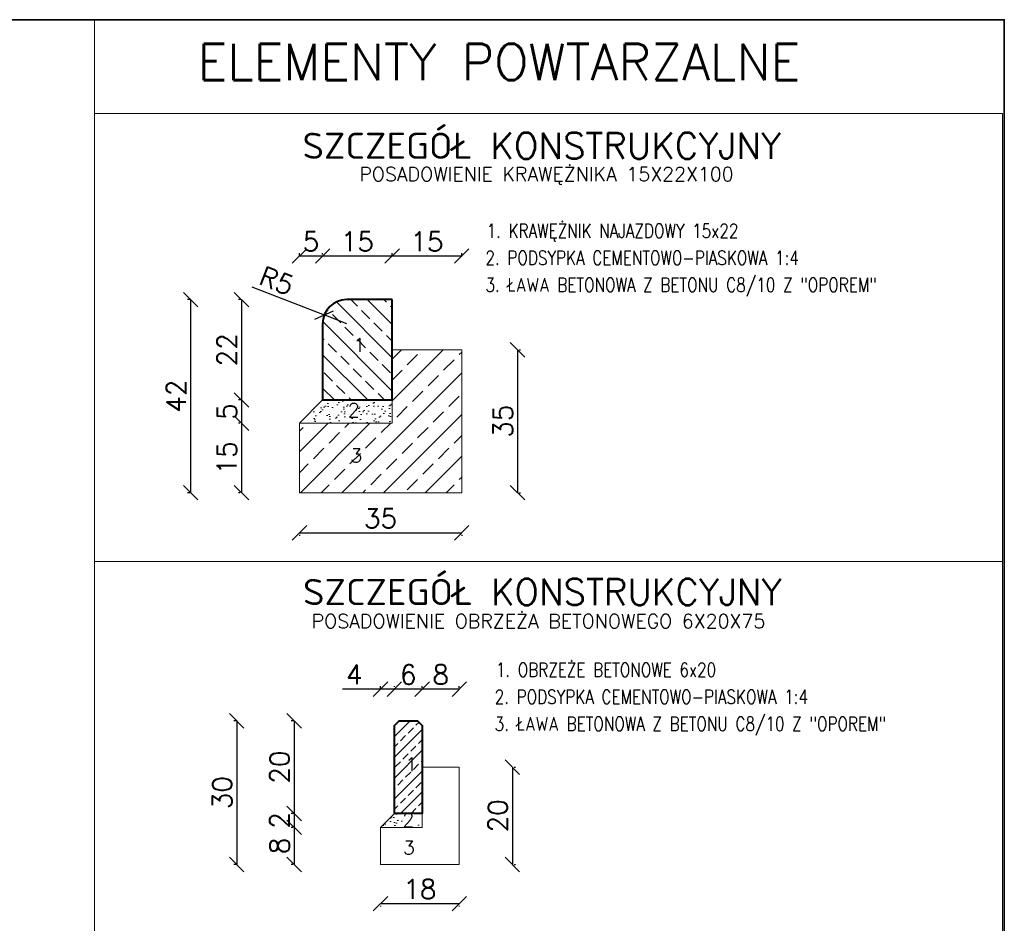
# Model space of a CAD drawing. Header units: metres. Extents: x 8462340 to 8469377, y 5710371 to 5712927.
# Tile 27 of 31: x 8468969 to 8469377, y 5711372 to 5711746. Entities that reach past the tile are written whole.
import ezdxf

# ---------------------------------------------------------------- set-up
doc = ezdxf.new("R2010")
doc.units = ezdxf.units.M
doc.layers.add('dim', color=7, linetype='Continuous', lineweight=5)
doc.layers.add('PODRYS', color=2, linetype='Continuous', lineweight=5)
doc.styles.add('opis', font='simplex.shx', dxfattribs={"width": 0.8, "height": 1})
doc.styles.get("Standard").update_dxf_attribs({"font": 'simplex.shx'})
doc.dimstyles.new('ISO-25', dxfattribs={"dimtxt": 2.5, "dimasz": 2.5, "dimexe": 1.25, "dimexo": 0.625, "dimtad": 1, "dimtxsty": 'Standard', "dimcen": 2.5, "dimadec": 0, "dimazin": 0, "dimtfac": 1, "dimtmove": 0, "dimatfit": 3, "dimfxl": 1, "dimarcsym": 0})

# ---------------------------------------------------------------- blocks, each defined once
blk = doc.blocks.new('_Oblique')
at = {"color": 0, "linetype": 'ByBlock', "lineweight": -2}
blk.add_line((-0.5, -0.5), (0.5, 0.5), dxfattribs=at)
blk = doc.blocks.new('*D9563')
at = {"color": 0, "lineweight": -2, "transparency": 16777216}
for p, q in [((8469123.03, 5711648.49), (8469123.03, 5711649.33)), ((8469151.83, 5711648.08), (8469123.03, 5711648.08)), ((8469151.83, 5711648.49), (8469151.83, 5711649.33))]:
    blk.add_line(p, q, dxfattribs=at)
at = {"layer": 'Defpoints', "color": 0, "lineweight": 20, "transparency": 16777216}
for p in [(8469123.03, 5711648.08), (8469123.03, 5711609.26, 538.43), (8469151.83, 5711609.26, 538.43)]:
    blk.add_point(p, dxfattribs=at)
at = {"color": 0, "lineweight": -2, "transparency": 16777216, "xscale": 6, "yscale": 6, "zscale": 6, "rotation": 180}
blk.add_blockref('_Oblique', (8469123.03, 5711648.08), dxfattribs=at)
at = {"color": 0, "lineweight": -2, "transparency": 16777216, "xscale": 6, "yscale": 6, "zscale": 6}
blk.add_blockref('_Oblique', (8469151.83, 5711648.08), dxfattribs=at)
at = {"color": 0, "transparency": 16777216, "insert": (8469137.43, 5711654.08), "char_height": 8, "attachment_point": 5}
blk.add_mtext('15', dxfattribs=at)
blk = doc.blocks.new('*D9564')
at = {"color": 0, "lineweight": -2, "transparency": 16777216}
for p, q in [((8469094.23, 5711648.72), (8469094.23, 5711649.33)), ((8469123.03, 5711648.08), (8469094.23, 5711648.08)), ((8469123.03, 5711648.49), (8469123.03, 5711649.33))]:
    blk.add_line(p, q, dxfattribs=at)
at = {"layer": 'Defpoints', "color": 0, "lineweight": 20, "transparency": 16777216}
for p in [(8469094.23, 5711648.08), (8469094.23, 5711620.22, 538.43), (8469123.03, 5711609.26, 538.43)]:
    blk.add_point(p, dxfattribs=at)
at = {"color": 0, "lineweight": -2, "transparency": 16777216, "xscale": 6, "yscale": 6, "zscale": 6, "rotation": 180}
blk.add_blockref('_Oblique', (8469094.23, 5711648.08), dxfattribs=at)
at = {"color": 0, "lineweight": -2, "transparency": 16777216, "xscale": 6, "yscale": 6, "zscale": 6}
blk.add_blockref('_Oblique', (8469123.03, 5711648.08), dxfattribs=at)
at = {"color": 0, "transparency": 16777216, "insert": (8469108.63, 5711654.08), "char_height": 8, "attachment_point": 5}
blk.add_mtext('15', dxfattribs=at)
blk = doc.blocks.new('*D9565')
at = {"color": 0, "lineweight": -2, "transparency": 16777216}
for p, q in [((8469084.63, 5711647.87), (8469084.63, 5711649.33)), ((8469094.23, 5711648.08), (8469084.63, 5711648.08)), ((8469094.23, 5711648.72), (8469094.23, 5711649.33))]:
    blk.add_line(p, q, dxfattribs=at)
at = {"layer": 'Defpoints', "color": 0, "lineweight": 20, "transparency": 16777216}
for p in [(8469084.63, 5711648.08), (8469094.23, 5711620.22, 538.43), (8469084.63, 5711578.88, 538.43)]:
    blk.add_point(p, dxfattribs=at)
at = {"color": 0, "lineweight": -2, "transparency": 16777216, "xscale": 6, "yscale": 6, "zscale": 6, "rotation": 180}
blk.add_blockref('_Oblique', (8469084.63, 5711648.08), dxfattribs=at)
at = {"color": 0, "lineweight": -2, "transparency": 16777216, "xscale": 6, "yscale": 6, "zscale": 6}
blk.add_blockref('_Oblique', (8469094.23, 5711648.08), dxfattribs=at)
at = {"color": 0, "transparency": 16777216, "insert": (8469089.43, 5711654.08), "char_height": 8, "attachment_point": 5}
blk.add_mtext('5', dxfattribs=at)
blk = doc.blocks.new('*D9566')
at = {"color": 0, "lineweight": -2, "transparency": 16777216}
for p, q in [((8469174.91, 5711609.26), (8469174.91, 5711550.08)), ((8469175.65, 5711609.26), (8469176.16, 5711609.26)), ((8469175.65, 5711550.08), (8469176.16, 5711550.08))]:
    blk.add_line(p, q, dxfattribs=at)
at = {"layer": 'Defpoints', "color": 0, "lineweight": 20, "transparency": 16777216}
for p in [(8469151.83, 5711609.26, 538.43), (8469151.83, 5711550.08, 538.43), (8469174.91, 5711550.08)]:
    blk.add_point(p, dxfattribs=at)
at = {"color": 0, "lineweight": -2, "transparency": 16777216, "xscale": 6, "yscale": 6, "zscale": 6}
for p, rotation in [((8469174.91, 5711609.26), 90), ((8469174.91, 5711550.08), 270)]:
    blk.add_blockref('_Oblique', p, dxfattribs=dict(at, rotation=rotation))
at = {"color": 0, "transparency": 16777216, "insert": (8469168.91, 5711579.67), "char_height": 8, "attachment_point": 5, "rotation": 90}
blk.add_mtext('35', dxfattribs=at)
blk = doc.blocks.new('*D9567')
at = {"color": 0, "lineweight": -2, "transparency": 16777216}
for p, q in [((8469084.63, 5711533.45), (8469151.83, 5711533.45)), ((8469084.63, 5711532.58), (8469084.63, 5711532.2)), ((8469151.83, 5711532.58), (8469151.83, 5711532.2))]:
    blk.add_line(p, q, dxfattribs=at)
at = {"layer": 'Defpoints', "color": 0, "lineweight": 20, "transparency": 16777216}
for p in [(8469084.63, 5711550.08, 538.43), (8469151.83, 5711550.08, 538.43), (8469151.83, 5711533.45)]:
    blk.add_point(p, dxfattribs=at)
at = {"color": 0, "lineweight": -2, "transparency": 16777216, "xscale": 6, "yscale": 6, "zscale": 6, "rotation": 180}
blk.add_blockref('_Oblique', (8469084.63, 5711533.45), dxfattribs=at)
at = {"color": 0, "lineweight": -2, "transparency": 16777216, "xscale": 6, "yscale": 6, "zscale": 6}
blk.add_blockref('_Oblique', (8469151.83, 5711533.45), dxfattribs=at)
at = {"color": 0, "transparency": 16777216, "insert": (8469118.23, 5711539.45), "char_height": 8, "attachment_point": 5}
blk.add_mtext('35', dxfattribs=at)
blk = doc.blocks.new('*D9568')
at = {"color": 0, "lineweight": -2, "transparency": 16777216}
for p, q in [((8469060.3, 5711630.04), (8469059.36, 5711630.04)), ((8469060.61, 5711630.04), (8469060.61, 5711588.48)), ((8469060.3, 5711588.48), (8469059.36, 5711588.48))]:
    blk.add_line(p, q, dxfattribs=at)
at = {"layer": 'Defpoints', "color": 0, "lineweight": 20, "transparency": 16777216}
for p in [(8469104.23, 5711630.04, 538.43), (8469060.61, 5711588.48), (8469104.23, 5711588.48, 538.43)]:
    blk.add_point(p, dxfattribs=at)
at = {"color": 0, "lineweight": -2, "transparency": 16777216, "xscale": 6, "yscale": 6, "zscale": 6}
for p, rotation in [((8469060.61, 5711630.04), 90), ((8469060.61, 5711588.48), 270)]:
    blk.add_blockref('_Oblique', p, dxfattribs=dict(at, rotation=rotation))
at = {"color": 0, "transparency": 16777216, "insert": (8469054.61, 5711609.26), "char_height": 8, "attachment_point": 5, "rotation": 90}
blk.add_mtext('22', dxfattribs=at)
blk = doc.blocks.new('*D9569')
at = {"color": 0, "lineweight": -2, "transparency": 16777216}
for p, q in [((8469060.3, 5711588.48), (8469059.36, 5711588.48)), ((8469060.61, 5711588.48), (8469060.61, 5711578.88)), ((8469059.89, 5711578.88), (8469059.36, 5711578.88))]:
    blk.add_line(p, q, dxfattribs=at)
at = {"layer": 'Defpoints', "color": 0, "lineweight": 20, "transparency": 16777216}
for p in [(8469104.23, 5711588.48, 538.43), (8469060.61, 5711578.88), (8469084.63, 5711578.88, 538.43)]:
    blk.add_point(p, dxfattribs=at)
at = {"color": 0, "lineweight": -2, "transparency": 16777216, "xscale": 6, "yscale": 6, "zscale": 6}
for p, rotation in [((8469060.61, 5711588.48), 90), ((8469060.61, 5711578.88), 270)]:
    blk.add_blockref('_Oblique', p, dxfattribs=dict(at, rotation=rotation))
at = {"color": 0, "transparency": 16777216, "insert": (8469054.61, 5711583.68), "char_height": 8, "attachment_point": 5, "rotation": 90}
blk.add_mtext('5', dxfattribs=at)
blk = doc.blocks.new('*D9570')
at = {"color": 0, "lineweight": -2, "transparency": 16777216}
for p, q in [((8469059.89, 5711578.88), (8469059.36, 5711578.88)), ((8469060.61, 5711578.88), (8469060.61, 5711550.08)), ((8469059.89, 5711550.08), (8469059.36, 5711550.08))]:
    blk.add_line(p, q, dxfattribs=at)
at = {"layer": 'Defpoints', "color": 0, "lineweight": 20, "transparency": 16777216}
for p in [(8469084.63, 5711578.88, 538.43), (8469060.61, 5711550.08), (8469084.63, 5711550.08, 538.43)]:
    blk.add_point(p, dxfattribs=at)
at = {"color": 0, "lineweight": -2, "transparency": 16777216, "xscale": 6, "yscale": 6, "zscale": 6}
for p, rotation in [((8469060.61, 5711578.88), 90), ((8469060.61, 5711550.08), 270)]:
    blk.add_blockref('_Oblique', p, dxfattribs=dict(at, rotation=rotation))
at = {"color": 0, "transparency": 16777216, "insert": (8469054.61, 5711564.48), "char_height": 8, "attachment_point": 5, "rotation": 90}
blk.add_mtext('15', dxfattribs=at)
blk = doc.blocks.new('*D9551')
at = {"color": 0, "lineweight": -2, "transparency": 16777216}
for p, q in [((8469039.68, 5711630.04), (8469038.31, 5711630.04)), ((8469039.56, 5711630.04), (8469039.56, 5711550.08)), ((8469039.68, 5711550.08), (8469038.31, 5711550.08))]:
    blk.add_line(p, q, dxfattribs=at)
at = {"layer": 'Defpoints', "color": 0, "lineweight": 20, "transparency": 16777216}
for p in [(8469104.23, 5711630.04, 538.43), (8469039.56, 5711550.08), (8469104.23, 5711550.08, 538.43)]:
    blk.add_point(p, dxfattribs=at)
at = {"color": 0, "lineweight": -2, "transparency": 16777216, "xscale": 6, "yscale": 6, "zscale": 6}
for p, rotation in [((8469039.56, 5711630.04), 90), ((8469039.56, 5711550.08), 270)]:
    blk.add_blockref('_Oblique', p, dxfattribs=dict(at, rotation=rotation))
at = {"color": 0, "transparency": 16777216, "insert": (8469033.56, 5711590.06), "char_height": 8, "attachment_point": 5, "rotation": 90}
blk.add_mtext('42', dxfattribs=at)
blk = doc.blocks.new('*D9481')
at = {"color": 0, "lineweight": -2, "transparency": 16777216}
for p in [(8469064.92, 5711635.37), (8469104.23, 5711620.04)]:
    blk.add_line(p, (8469094.91, 5711623.68), dxfattribs=at)
at = {"layer": 'Defpoints', "color": 0, "lineweight": 20, "transparency": 16777216}
for p in [(8469094.91, 5711623.68, 538.43), (8469104.23, 5711620.04, 538.43)]:
    blk.add_point(p, dxfattribs=at)
at = {"color": 0, "lineweight": -2, "transparency": 16777216, "xscale": 6, "yscale": 6, "zscale": 6, "rotation": 338.6963269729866}
blk.add_blockref('_Oblique', (8469094.91, 5711623.68), dxfattribs=at)
at = {"color": 0, "transparency": 16777216, "insert": (8469075.17, 5711637.82), "char_height": 8, "attachment_point": 5, "rotation": 338.6963}
blk.add_mtext('R5', dxfattribs=at)
blk = doc.blocks.new('*D9552')
at = {"color": 0, "lineweight": -2, "transparency": 16777216}
for p, q in [((8469135.46, 5711469.28), (8469135.46, 5711469.98)), ((8469150.82, 5711468.73), (8469135.46, 5711468.73)), ((8469150.82, 5711469.28), (8469150.82, 5711469.98))]:
    blk.add_line(p, q, dxfattribs=at)
at = {"layer": 'Defpoints', "color": 0, "lineweight": 20, "transparency": 16777216}
for p in [(8469135.46, 5711468.73), (8469135.46, 5711436.42, 538.43), (8469150.82, 5711436.42, 538.43)]:
    blk.add_point(p, dxfattribs=at)
at = {"color": 0, "lineweight": -2, "transparency": 16777216, "xscale": 6, "yscale": 6, "zscale": 6, "rotation": 180}
blk.add_blockref('_Oblique', (8469135.46, 5711468.73), dxfattribs=at)
at = {"color": 0, "lineweight": -2, "transparency": 16777216, "xscale": 6, "yscale": 6, "zscale": 6}
blk.add_blockref('_Oblique', (8469150.82, 5711468.73), dxfattribs=at)
at = {"color": 0, "transparency": 16777216, "insert": (8469143.14, 5711474.73), "char_height": 8, "attachment_point": 5}
blk.add_mtext('8', dxfattribs=at)
blk = doc.blocks.new('*D9553')
at = {"color": 0, "lineweight": -2, "transparency": 16777216}
for p, q in [((8469123.94, 5711469.64), (8469123.94, 5711469.98)), ((8469135.46, 5711468.73), (8469123.94, 5711468.73)), ((8469135.46, 5711469.28), (8469135.46, 5711469.98))]:
    blk.add_line(p, q, dxfattribs=at)
at = {"layer": 'Defpoints', "color": 0, "lineweight": 20, "transparency": 16777216}
for p in [(8469123.94, 5711468.73), (8469123.94, 5711453.7, 538.43), (8469135.46, 5711436.42, 538.43)]:
    blk.add_point(p, dxfattribs=at)
at = {"color": 0, "lineweight": -2, "transparency": 16777216, "xscale": 6, "yscale": 6, "zscale": 6, "rotation": 180}
blk.add_blockref('_Oblique', (8469123.94, 5711468.73), dxfattribs=at)
at = {"color": 0, "lineweight": -2, "transparency": 16777216, "xscale": 6, "yscale": 6, "zscale": 6}
blk.add_blockref('_Oblique', (8469135.46, 5711468.73), dxfattribs=at)
at = {"color": 0, "transparency": 16777216, "insert": (8469129.7, 5711474.73), "char_height": 8, "attachment_point": 5}
blk.add_mtext('6', dxfattribs=at)
blk = doc.blocks.new('*D9554')
at = {"color": 0, "lineweight": -2, "transparency": 16777216}
for p, q in [((8469118.18, 5711468.73), (8469102.46, 5711468.73)), ((8469118.18, 5711468.76), (8469118.18, 5711469.98)), ((8469123.94, 5711468.73), (8469118.18, 5711468.73)), ((8469123.94, 5711469.64), (8469123.94, 5711469.98))]:
    blk.add_line(p, q, dxfattribs=at)
at = {"layer": 'Defpoints', "color": 0, "lineweight": 20, "transparency": 16777216}
for p in [(8469118.18, 5711468.73), (8469123.94, 5711453.7, 538.43), (8469118.18, 5711411.46, 538.43)]:
    blk.add_point(p, dxfattribs=at)
at = {"color": 0, "lineweight": -2, "transparency": 16777216, "xscale": 6, "yscale": 6, "zscale": 6, "rotation": 180}
blk.add_blockref('_Oblique', (8469118.18, 5711468.73), dxfattribs=at)
at = {"color": 0, "lineweight": -2, "transparency": 16777216, "xscale": 6, "yscale": 6, "zscale": 6}
blk.add_blockref('_Oblique', (8469123.94, 5711468.73), dxfattribs=at)
at = {"color": 0, "transparency": 16777216, "insert": (8469107.32, 5711474.73), "char_height": 8, "attachment_point": 5}
blk.add_mtext('4', dxfattribs=at)
blk = doc.blocks.new('*D9555')
at = {"color": 0, "lineweight": -2, "transparency": 16777216}
for p, q in [((8469172.82, 5711436.42), (8469172.82, 5711396.1)), ((8469173.59, 5711436.42), (8469174.07, 5711436.42)), ((8469173.59, 5711396.1), (8469174.07, 5711396.1))]:
    blk.add_line(p, q, dxfattribs=at)
at = {"layer": 'Defpoints', "color": 0, "lineweight": 20, "transparency": 16777216}
for p in [(8469150.82, 5711436.42, 538.43), (8469150.82, 5711396.1, 538.43), (8469172.82, 5711396.1)]:
    blk.add_point(p, dxfattribs=at)
at = {"color": 0, "lineweight": -2, "transparency": 16777216, "xscale": 6, "yscale": 6, "zscale": 6}
for p, rotation in [((8469172.82, 5711436.42), 90), ((8469172.82, 5711396.1), 270)]:
    blk.add_blockref('_Oblique', p, dxfattribs=dict(at, rotation=rotation))
at = {"color": 0, "transparency": 16777216, "insert": (8469166.82, 5711416.26), "char_height": 8, "attachment_point": 5, "rotation": 90}
blk.add_mtext('20', dxfattribs=at)
blk = doc.blocks.new('*D9556')
at = {"color": 0, "lineweight": -2, "transparency": 16777216}
for p, q in [((8469118.18, 5711379.92), (8469150.82, 5711379.92)), ((8469118.18, 5711379.04), (8469118.18, 5711378.67)), ((8469150.82, 5711379.04), (8469150.82, 5711378.67))]:
    blk.add_line(p, q, dxfattribs=at)
at = {"layer": 'Defpoints', "color": 0, "lineweight": 20, "transparency": 16777216}
for p in [(8469118.18, 5711396.1, 538.43), (8469150.82, 5711396.1, 538.43), (8469150.82, 5711379.92)]:
    blk.add_point(p, dxfattribs=at)
at = {"color": 0, "lineweight": -2, "transparency": 16777216, "xscale": 6, "yscale": 6, "zscale": 6, "rotation": 180}
blk.add_blockref('_Oblique', (8469118.18, 5711379.92), dxfattribs=at)
at = {"color": 0, "lineweight": -2, "transparency": 16777216, "xscale": 6, "yscale": 6, "zscale": 6}
blk.add_blockref('_Oblique', (8469150.82, 5711379.92), dxfattribs=at)
at = {"color": 0, "transparency": 16777216, "insert": (8469134.5, 5711385.92), "char_height": 8, "attachment_point": 5}
blk.add_mtext('18', dxfattribs=at)
blk = doc.blocks.new('*D9482')
at = {"color": 0, "lineweight": -2, "transparency": 16777216}
for p, q in [((8469082.19, 5711455.62), (8469081.18, 5711455.62)), ((8469082.43, 5711455.62), (8469082.43, 5711417.22)), ((8469082.19, 5711417.22), (8469081.18, 5711417.22))]:
    blk.add_line(p, q, dxfattribs=at)
at = {"layer": 'Defpoints', "color": 0, "lineweight": 20, "transparency": 16777216}
for p in [(8469129.7, 5711455.62, 538.43), (8469082.43, 5711417.22), (8469129.7, 5711417.22, 538.43)]:
    blk.add_point(p, dxfattribs=at)
at = {"color": 0, "lineweight": -2, "transparency": 16777216, "xscale": 6, "yscale": 6, "zscale": 6}
for p, rotation in [((8469082.43, 5711455.62), 90), ((8469082.43, 5711417.22), 270)]:
    blk.add_blockref('_Oblique', p, dxfattribs=dict(at, rotation=rotation))
at = {"color": 0, "transparency": 16777216, "insert": (8469076.43, 5711436.42), "char_height": 8, "attachment_point": 5, "rotation": 90}
blk.add_mtext('20', dxfattribs=at)
blk = doc.blocks.new('*D9557')
at = {"color": 0, "lineweight": -2, "transparency": 16777216}
for p, q in [((8469082.19, 5711417.22), (8469081.18, 5711417.22)), ((8469082.43, 5711417.22), (8469082.43, 5711411.46)), ((8469081.95, 5711411.46), (8469081.18, 5711411.46))]:
    blk.add_line(p, q, dxfattribs=at)
at = {"layer": 'Defpoints', "color": 0, "lineweight": 20, "transparency": 16777216}
for p in [(8469129.7, 5711417.22, 538.43), (8469082.43, 5711411.46), (8469118.18, 5711411.46, 538.43)]:
    blk.add_point(p, dxfattribs=at)
at = {"color": 0, "lineweight": -2, "transparency": 16777216, "xscale": 6, "yscale": 6, "zscale": 6}
for p, rotation in [((8469082.43, 5711417.22), 90), ((8469082.43, 5711411.46), 270)]:
    blk.add_blockref('_Oblique', p, dxfattribs=dict(at, rotation=rotation))
at = {"color": 0, "transparency": 16777216, "insert": (8469076.43, 5711414.34), "char_height": 8, "attachment_point": 5, "rotation": 90}
blk.add_mtext('2', dxfattribs=at)
blk = doc.blocks.new('*D9558')
at = {"color": 0, "lineweight": -2, "transparency": 16777216}
for p, q in [((8469081.95, 5711411.46), (8469081.18, 5711411.46)), ((8469082.43, 5711411.46), (8469082.43, 5711396.1)), ((8469081.95, 5711396.1), (8469081.18, 5711396.1))]:
    blk.add_line(p, q, dxfattribs=at)
at = {"layer": 'Defpoints', "color": 0, "lineweight": 20, "transparency": 16777216}
for p in [(8469118.18, 5711411.46, 538.43), (8469082.43, 5711396.1), (8469118.18, 5711396.1, 538.43)]:
    blk.add_point(p, dxfattribs=at)
at = {"color": 0, "lineweight": -2, "transparency": 16777216, "xscale": 6, "yscale": 6, "zscale": 6}
for p, rotation in [((8469082.43, 5711411.46), 90), ((8469082.43, 5711396.1), 270)]:
    blk.add_blockref('_Oblique', p, dxfattribs=dict(at, rotation=rotation))
at = {"color": 0, "transparency": 16777216, "insert": (8469076.43, 5711403.78), "char_height": 8, "attachment_point": 5, "rotation": 90}
blk.add_mtext('8', dxfattribs=at)
blk = doc.blocks.new('*D9559')
at = {"color": 0, "lineweight": -2, "transparency": 16777216}
for p, q in [((8469058.91, 5711455.62), (8469057.42, 5711455.62)), ((8469058.67, 5711455.62), (8469058.67, 5711396.1)), ((8469058.91, 5711396.1), (8469057.42, 5711396.1))]:
    blk.add_line(p, q, dxfattribs=at)
at = {"layer": 'Defpoints', "color": 0, "lineweight": 20, "transparency": 16777216}
for p in [(8469129.7, 5711455.62, 538.43), (8469058.67, 5711396.1), (8469129.7, 5711396.1, 538.43)]:
    blk.add_point(p, dxfattribs=at)
at = {"color": 0, "lineweight": -2, "transparency": 16777216, "xscale": 6, "yscale": 6, "zscale": 6}
for p, rotation in [((8469058.67, 5711455.62), 90), ((8469058.67, 5711396.1), 270)]:
    blk.add_blockref('_Oblique', p, dxfattribs=dict(at, rotation=rotation))
at = {"color": 0, "transparency": 16777216, "insert": (8469052.67, 5711425.86), "char_height": 8, "attachment_point": 5, "rotation": 90}
blk.add_mtext('30', dxfattribs=at)

msp = doc.modelspace()

# ---------------------------------------------------------------- hatches: boundary and pattern name
at = {"layer": 'dim', "lineweight": 5}
h = msp.add_hatch(dxfattribs=at)
h.set_pattern_fill('ANSI33', color=256, scale=1.536, angle=90, style=0)
h.set_pattern_definition([(135, (43894.954, -10647.093), (-6.896836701, -6.896836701), []), (135, (43894.954, -10640.196), (-6.896836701, -6.896836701), [4.8768, -2.4384])])
edge = h.paths.add_edge_path()
edge.add_arc((8469104.23, 5711620.04), 10, 90, 178.982)
edge.add_line((8469094.23, 5711620.22), (8469094.23, 5711588.48))
edge.add_line((8469094.23, 5711588.48), (8469123.03, 5711588.48))
edge.add_line((8469123.03, 5711588.48), (8469123.03, 5711630.04))
edge.add_line((8469123.03, 5711630.04), (8469104.23, 5711630.04))
h = msp.add_hatch(dxfattribs=at)
h.set_pattern_fill('ANSI33', color=256, scale=1.92, style=0)
h.set_pattern_definition([(45, (1432312.629, -5071756.413), (-8.621045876, 8.621045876), []), (45, (1432321.25, -5071756.413), (-8.621045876, 8.621045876), [6.096, -3.048])])
h.paths.add_polyline_path([(8469123.03, 5711578.88), (8469084.63, 5711578.88), (8469084.63, 5711550.08), (8469151.83, 5711550.08), (8469151.83, 5711609.26), (8469123.03, 5711609.26), (8469123.03, 5711588.48)])
h = msp.add_hatch(dxfattribs=at)
h.set_pattern_fill('AR-SAND', color=256, scale=0.096, angle=90, style=0)
h.set_pattern_definition([(127.5, (1432312.6293, -5071756.4133), (-4.6983670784, -0.1536030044), [0, -3.706368, 0, -4.14528, 0, -3.9624]), (97.5, (1432312.629, -5071756.413), (-6.8815209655, 4.315423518), [0, -1.999488, 0, -3.340608, 0, -1.28016]), (57.5, (1432312.6293, -5071759.4125), (-0.0137969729, 7.5935267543), [0, -1.2192, 0, -4.38912, 0, -5.73024]), (47.5, (1432312.629, -5071759.4125), (-2.1401215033, 7.3301419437), [0, -0.6096, 0, -2.877312, 0, -3.29184])])
h.paths.add_polyline_path([(8469123.03, 5711578.88), (8469123.03, 5711588.48), (8469094.23, 5711588.48), (8469084.63, 5711578.88)])
h = msp.add_hatch(dxfattribs=at)
h.set_pattern_fill('ANSI33', color=256, scale=0.96, style=0)
h.set_pattern_definition([(45, (4953773.1963, 319900.166), (-4.310522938, 4.310522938), []), (45, (4953777.507, 319900.166), (-4.310522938, 4.310522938), [3.048, -1.524])])
h.paths.add_polyline_path([(8469135.46, 5711453.7), (8469133.54, 5711455.62), (8469125.86, 5711455.62), (8469123.94, 5711453.7), (8469123.94, 5711417.22), (8469135.46, 5711417.22), (8469135.46, 5711436.42)])
h = msp.add_hatch(dxfattribs=at)
h.set_pattern_fill('AR-SAND', color=256, scale=0.096, angle=90, style=0)
h.set_pattern_definition([(127.5, (4953773.1963, 319900.1657), (-4.6983670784, -0.1536030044), [0, -3.706368, 0, -4.14528, 0, -3.9624]), (97.5, (4953773.1963, 319900.166), (-6.8815209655, 4.315423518), [0, -1.999488, 0, -3.340608, 0, -1.28016]), (57.5, (4953773.1963, 319897.1665), (-0.013796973, 7.5935267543), [0, -1.2192, 0, -4.38912, 0, -5.73024]), (47.5, (4953773.1963, 319897.1665), (-2.140121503, 7.330141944), [0, -0.6096, 0, -2.877312, 0, -3.29184])])
h.paths.add_polyline_path([(8469135.46, 5711411.46), (8469135.46, 5711417.22), (8469123.94, 5711417.22), (8469118.18, 5711411.46)])

# ---------------------------------------------------------------- linework, layer by layer
at = {"lineweight": 15}
msp.add_line((8469094.23, 5711612.11), (8469094.23, 5711592.91), dxfattribs=at)
at = {"layer": 'dim'}
msp.add_line((8468999.7, 5710370.95), (8468999.7, 5711745.95), dxfattribs=at)
at = {"layer": 'dim', "lineweight": 40}
for p, q in [((8469123.03, 5711630.04), (8469104.23, 5711630.04)), ((8469123.03, 5711588.48), (8469123.03, 5711630.04)), ((8469094.23, 5711620.22), (8469094.23, 5711588.48)), ((8469094.23, 5711620.04), (8469094.23, 5711592.91)), ((8469094.23, 5711588.48), (8469123.03, 5711588.48))]:
    msp.add_line(p, q, dxfattribs=at)
at = {"layer": 'dim', "lineweight": 5}
for p, q in [((8469123.03, 5711609.26), (8469151.83, 5711609.26)), ((8469151.83, 5711609.26), (8469151.83, 5711550.08)), ((8469094.23, 5711588.48), (8469084.63, 5711578.88)), ((8469123.03, 5711588.48), (8469123.03, 5711578.88)), ((8469084.63, 5711578.88), (8469123.03, 5711578.88)), ((8469084.63, 5711578.88), (8469084.63, 5711550.08)), ((8469084.63, 5711550.08), (8469151.83, 5711550.08)), ((8469000.41, 5711521.59), (8469351.98, 5711521.59)), ((8469135.46, 5711436.42), (8469150.82, 5711436.42)), ((8469135.46, 5711417.22), (8469135.46, 5711436.42)), ((8469150.82, 5711417.22), (8469150.82, 5711436.42)), ((8469123.94, 5711417.22), (8469118.18, 5711411.46)), ((8469123.94, 5711417.22), (8469135.46, 5711417.22)), ((8469135.46, 5711417.22), (8469135.46, 5711411.46)), ((8469118.18, 5711411.46), (8469135.46, 5711411.46))]:
    msp.add_line(p, q, dxfattribs=at)
for points in [[(8468999.7, 5711707.16), (8469375.81, 5711707.16), (8469375.81, 5711521.59), (8468999.7, 5711521.59)], [(8468999.7, 5711521.59), (8469375.81, 5711521.59), (8469375.81, 5711366.58), (8468999.7, 5711366.58)]]:
    msp.add_lwpolyline(points, close=True, dxfattribs=at)
at = {"layer": 'dim', "lineweight": 40}
msp.add_lwpolyline([(8469123.94, 5711417.22), (8469123.94, 5711453.7), (8469125.86, 5711455.62), (8469133.54, 5711455.62), (8469135.46, 5711453.7), (8469135.46, 5711417.22)], close=True, dxfattribs=at)
at = {"layer": 'dim', "lineweight": 5}
msp.add_lwpolyline([(8469118.18, 5711411.46), (8469118.18, 5711396.1), (8469150.82, 5711396.1), (8469150.82, 5711436.42), (8469135.46, 5711436.42)], dxfattribs=at)
at = {"layer": 'dim', "lineweight": 40}
msp.add_arc((8469104.23, 5711620.04), 10, 90, 180, dxfattribs=at)
at = {"layer": 'PODRYS', "color": 0, "lineweight": 35}
msp.add_lwpolyline([(8467375.81, 5710370.95), (8469376.52, 5710370.95), (8469376.52, 5711745.95), (8467375.81, 5711745.95)], close=True, dxfattribs=at)

# ---------------------------------------------------------------- texts
at = {"linetype": 'Continuous', "lineweight": 30}
for s, height, p in [('ELEMENTY POWTARZALNE', 15, (8469042.53, 5711720.97)), ('SZCZEGÓŁ KONSTRUKCYJNY', 10.8, (8469085.91, 5711688.34)), ('POSADOWIENIE KRAWĘŻNIKA 15X22X100', 5.76, (8469109.42, 5711679.05)), ('1', 5.76, (8469106.89, 5711608.36)), ('2', 5.76, (8469104.67, 5711581.37)), ('3', 5.76, (8469105.68, 5711562.61)), ('SZCZEGÓŁ KONSTRUKCYJNY', 10.8, (8469086.12, 5711503.54)), ('POSADOWIENIE OBRZEŻA BETONOWEGO 6X20X75', 5.76, (8469089.67, 5711493.98)), ('1', 5.76, (8469128.39, 5711434.71)), ('2', 5.76, (8469127.25, 5711411.7)), ('3', 5.76, (8469127.51, 5711400.21))]:
    msp.add_text(s, height=height, dxfattribs=at).set_placement(p)
at = {"lineweight": 5, "style": 'opis', "width": 0.8}
for s, p in [('1. KRAWĘŻNIK NAJAZDOWY 15x22', (8469162.13, 5711655.59)), ('2. PODSYPKA CEMENTOWO-PIASKOWA 1:4', (8469161.66, 5711644.42)), ('3. ŁAWA BETONOWA Z BETONU C8/10 Z "OPOREM"', (8469161.66, 5711633.26)), ('1. OBRZEŻE BETONOWE 6x20', (8469165.95, 5711473.79)), ('2. PODSYPKA CEMENTOWO-PIASKOWA 1:4', (8469165.48, 5711462.63)), ('3. ŁAWA BETONOWA Z BETONU C8/10 Z "OPOREM"', (8469165.48, 5711451.46))]:
    msp.add_text(s, height=5.76, dxfattribs=at).set_placement(p)

# ---------------------------------------------------------------- dimensions: what is measured, and where the dimension line sits
for base, p1, p2, text, picture, middle in [((8469084.63, 5711648.08, -538.43), (8469094.23, 5711620.22), (8469084.63, 5711578.88), '5', '*D9565', (8469089.43, 5711654.08, -538.43)), ((8469094.23, 5711648.08, -538.43), (8469123.03, 5711609.26), (8469094.23, 5711620.22), '15', '*D9564', (8469108.63, 5711654.08, -538.43)), ((8469123.03, 5711648.08, -538.43), (8469151.83, 5711609.26), (8469123.03, 5711609.26), '15', '*D9563', (8469137.43, 5711654.08, -538.43)), ((8469151.83, 5711533.45, -538.43), (8469084.63, 5711550.08), (8469151.83, 5711550.08), '35', '*D9567', (8469118.23, 5711539.45, -538.43)), ((8469118.18, 5711468.73, -538.43), (8469123.94, 5711453.7), (8469118.18, 5711411.46), '4', '*D9554', (8469107.32, 5711474.73, -538.43)), ((8469123.94, 5711468.73, -538.43), (8469135.46, 5711436.42), (8469123.94, 5711453.7), '6', '*D9553', (8469129.7, 5711474.73, -538.43)), ((8469135.46, 5711468.73, -538.43), (8469150.82, 5711436.42), (8469135.46, 5711436.42), '8', '*D9552', (8469143.14, 5711474.73, -538.43)), ((8469150.82, 5711379.92, -538.43), (8469118.18, 5711396.1), (8469150.82, 5711396.1), '18', '*D9556', (8469134.5, 5711385.92, -538.43))]:
    dim = msp.add_linear_dim(base=base, p1=p1, p2=p2, text=text, dimstyle='ISO-25', override={"dimtxt": 8, "dimasz": 6, "dimgap": 2, "dimdec": 0, "dimblk": 'Oblique', "dimblk1": 'Oblique', "dimblk2": 'Oblique', "dimldrblk": 'Oblique', "dimfxl": 10, "dimfxlon": 1})
    dim.commit()
    dim.dimension.update_dxf_attribs({"geometry": picture, "text_midpoint": middle})
dim = msp.add_radius_dim(center=(8469104.23, 5711620.04), mpoint=(8469094.91, 5711623.68), text='R5', dimstyle='ISO-25', override={"dimtxt": 8, "dimasz": 6, "dimgap": 2, "dimdec": 0, "dimblk": 'Oblique', "dimblk1": 'Oblique', "dimblk2": 'Oblique', "dimldrblk": 'Oblique', "dimfxl": 10, "dimfxlon": 1})
dim.commit()
dim.dimension.update_dxf_attribs({"geometry": '*D9481', "text_midpoint": (8469072.99, 5711632.23, -538.43), "dimtype": 164})
for base, p1, p2, text, picture, middle in [((8469039.56, 5711550.08, -538.43), (8469104.23, 5711630.04), (8469104.23, 5711550.08), '42', '*D9551', (8469033.56, 5711590.06, -538.43)), ((8469060.61, 5711588.48, -538.43), (8469104.23, 5711630.04), (8469104.23, 5711588.48), '22', '*D9568', (8469054.61, 5711609.26, -538.43)), ((8469060.61, 5711578.88, -538.43), (8469104.23, 5711588.48), (8469084.63, 5711578.88), '5', '*D9569', (8469054.61, 5711583.68, -538.43)), ((8469060.61, 5711550.08, -538.43), (8469084.63, 5711578.88), (8469084.63, 5711550.08), '15', '*D9570', (8469054.61, 5711564.48, -538.43)), ((8469058.67, 5711396.1, -538.43), (8469129.7, 5711455.62), (8469129.7, 5711396.1), '30', '*D9559', (8469052.67, 5711425.86, -538.43)), ((8469082.43, 5711417.22, -538.43), (8469129.7, 5711455.62), (8469129.7, 5711417.22), '20', '*D9482', (8469076.43, 5711436.42, -538.43)), ((8469172.82, 5711396.1, -538.43), (8469150.82, 5711436.42), (8469150.82, 5711396.1), '20', '*D9555', (8469166.82, 5711416.26, -538.43)), ((8469082.43, 5711396.1, -538.43), (8469118.18, 5711411.46), (8469118.18, 5711396.1), '8', '*D9558', (8469076.43, 5711403.78, -538.43))]:
    dim = msp.add_linear_dim(base=base, p1=p1, p2=p2, angle=90, text=text, dimstyle='ISO-25', override={"dimtxt": 8, "dimasz": 6, "dimgap": 2, "dimdec": 0, "dimblk": 'Oblique', "dimblk1": 'Oblique', "dimblk2": 'Oblique', "dimldrblk": 'Oblique', "dimfxl": 10, "dimfxlon": 1})
    dim.commit()
    dim.dimension.update_dxf_attribs({"geometry": picture, "text_midpoint": middle})
for base, p1, p2, text, picture, middle in [((8469174.91, 5711550.08, -538.43), (8469151.83, 5711609.26), (8469151.83, 5711550.08), '35', '*D9566', (8469174.91, 5711579.67, -538.43)), ((8469082.43, 5711411.46, -538.43), (8469129.7, 5711417.22), (8469118.18, 5711411.46), '2', '*D9557', (8469082.43, 5711414.34, -538.43))]:
    dim = msp.add_linear_dim(base=base, p1=p1, p2=p2, angle=90, text=text, dimstyle='ISO-25', override={"dimtxt": 8, "dimasz": 6, "dimgap": 2, "dimdec": 0, "dimblk": 'Oblique', "dimblk1": 'Oblique', "dimblk2": 'Oblique', "dimldrblk": 'Oblique', "dimfxl": 10, "dimfxlon": 1})
    dim.commit()
    dim.dimension.update_dxf_attribs({"geometry": picture, "text_midpoint": middle, "dimtype": 160})

doc.saveas('drawing.dxf')
